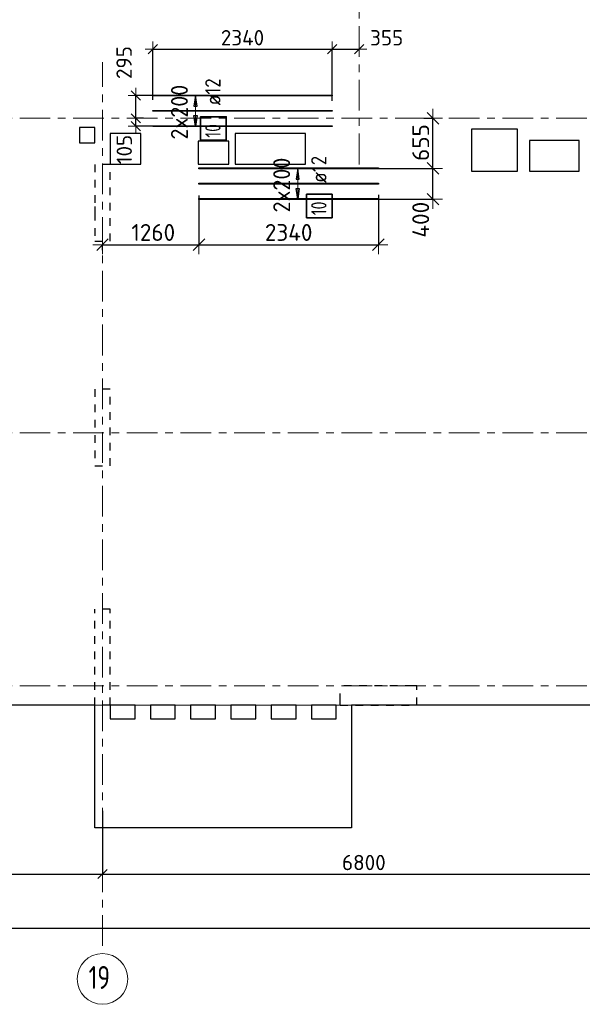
# Model space of a CAD drawing. Header units: metres. Extents: x -38 to 97, y -15 to 21.
# Tile 12 of 233: x 47.07 to 54.41, y -4.15 to 8.69. Entities that reach past the tile are written whole.
import ezdxf

# ---------------------------------------------------------------- set-up
doc = ezdxf.new("R2010")
doc.units = ezdxf.units.M
doc.header["$PDMODE"] = 65
for name, pattern in [('______11', [0.5, 0.4, -0.05, 0, -0.05]), ('______2', [0.0405, 0.03, -0.0105]), ('______5', [1.1, 0.8, -0.1, 0.1, -0.1])]:
    doc.linetypes.add(name, pattern=pattern)
for name, color, linetype, lineweight in [('XR$2$Осевая линия (1)', 7, '______5', 13), ('XR$2$Размерная линия (1)', 7, 'Continuous', 13), ('XR$5$Перекрытие (1)', 7, 'Continuous', 35), ('XR$5$Размерная линия (1)', 7, 'Continuous', 13), ('XR$5$Размерная линия_ общее', 7, 'Continuous', 13)]:
    doc.layers.add(name, color=color, linetype=linetype, lineweight=lineweight)
doc.layers.add('XR$5$Арм.стержн.Доп. Арм верхн.зоны Х', color=7, linetype='Continuous', lineweight=35, true_color=0x8c8cff)
doc.layers.add('XR$7$Стена_ бетон несущ.', color=7, linetype='Continuous', lineweight=70, true_color=0xb4b496)
doc.styles.add('ISOCPEUR', font='txt')
doc.dimstyles.new('DIMSTYLE_3', dxfattribs={"dimtxt": 0.2, "dimasz": 0.2, "dimexe": 0, "dimexo": 0, "dimgap": 0.1, "dimtad": 2, "dimdec": 0, "dimlfac": 1000, "dimrnd": 5, "dimzin": 12, "dimdsep": 46, "dimtxsty": 'ISOCPEUR', "dimblk1": 'ALL_ML_STRICH', "dimblk2": 'ALL_ML_STRICH', "dimsah": 1, "dimcen": 0, "dimclrd": 7, "dimclre": 256, "dimclrt": 7, "dimadec": 0, "dimazin": 0, "dimtfac": 1, "dimtdec": 0, "dimtix": 1, "dimtmove": 2, "dimatfit": 3, "dimfxl": 0, "dimtzin": 0, "dimlwd": 0, "dimlwe": -3, "dimarcsym": 0})
doc.dimstyles.new('DIMSTYLE_36', dxfattribs={"dimtxt": 0.2, "dimasz": 0.2, "dimexe": 0, "dimexo": 0, "dimgap": 0.1, "dimtad": 2, "dimdec": 0, "dimlfac": 1000, "dimrnd": 5, "dimzin": 12, "dimdsep": 46, "dimtxsty": 'ISOCPEUR', "dimblk1": 'ALL_ML_STRICH', "dimblk2": 'ALL_ML_STRICH', "dimsah": 1, "dimcen": 0, "dimclrd": 7, "dimclre": 256, "dimclrt": 7, "dimadec": 0, "dimazin": 0, "dimtfac": 1, "dimtdec": 0, "dimtix": 1, "dimtmove": 2, "dimatfit": 3, "dimfxl": 0, "dimtvp": 1.2, "dimtzin": 0, "dimlwd": 0, "dimlwe": -3, "dimarcsym": 0})
doc.dimstyles.new('DIMSTYLE_41', dxfattribs={"dimtxt": 0.22, "dimasz": 0.25, "dimexe": 0, "dimexo": 0, "dimgap": 0.11, "dimtad": 2, "dimdec": 0, "dimlfac": 1000, "dimrnd": 5, "dimzin": 12, "dimdsep": 46, "dimtxsty": 'ISOCPEUR', "dimblk1": 'ALL_ML_STRICH', "dimblk2": 'ALL_ML_STRICH', "dimsah": 1, "dimcen": 0, "dimclrd": 7, "dimclre": 256, "dimclrt": 7, "dimadec": 0, "dimazin": 0, "dimtfac": 1, "dimtdec": 0, "dimtix": 1, "dimtmove": 2, "dimatfit": 3, "dimfxl": 0, "dimtvp": 1.2, "dimtzin": 0, "dimlwd": 0, "dimlwe": -3, "dimarcsym": 0})
doc.dimstyles.new('DIMSTYLE_42', dxfattribs={"dimtxt": 0.22, "dimasz": 0.25, "dimexe": 0, "dimexo": 0, "dimgap": 0.11, "dimtad": 2, "dimdec": 0, "dimlfac": 1000, "dimrnd": 5, "dimzin": 12, "dimdsep": 46, "dimtxsty": 'ISOCPEUR', "dimblk1": 'ALL_ML_STRICH', "dimblk2": 'ALL_ML_STRICH', "dimsah": 1, "dimcen": 0, "dimclrd": 7, "dimclre": 256, "dimclrt": 7, "dimadec": 0, "dimazin": 0, "dimtfac": 1, "dimtdec": 0, "dimtix": 1, "dimtmove": 2, "dimatfit": 3, "dimfxl": 0, "dimtzin": 0, "dimlwd": 0, "dimlwe": -3, "dimarcsym": 0})

# ---------------------------------------------------------------- blocks, each defined once
blk = doc.blocks.new('ALL_ML_STRICH')
at = {"color": 0, "linetype": 'ByBlock', "lineweight": -2}
for p, q in [((-1, 0), (0.5, 0)), ((-0.3, -0.3), (0.3, 0.3)), ((0, -0.5), (0, 0.5))]:
    blk.add_line(p, q, dxfattribs=at)
blk = doc.blocks.new('*D12')
at = {"layer": 'DEFPOINTS', "color": 7, "linetype": 'Continuous', "lineweight": 13, "transparency": 33554687}
for p in [(0.5, -3.103), (0.5, -3.156), (61.6, -3.14)]:
    blk.add_point(p, dxfattribs=at)
at = {"layer": 'XR$2$Размерная линия (1)', "color": 9, "linetype": 'Continuous', "lineweight": -2, "true_color": 0xc7c7c7, "transparency": 33554687}
for p, q in [((0.5, -3.123), (0.5, -3.156)), ((61.6, -3.156), (61.6, -3.156))]:
    blk.add_line(p, q, dxfattribs=at)
at = {"layer": 'XR$2$Размерная линия (1)', "color": 7, "linetype": 'Continuous', "lineweight": -2, "transparency": 33554687}
blk.add_line((0.5, -3.156), (61.6, -3.156), dxfattribs=at)
at = {"layer": 'XR$2$Размерная линия (1)', "color": 7, "linetype": 'Continuous', "lineweight": 13, "transparency": 33554687, "xscale": 0.2, "yscale": 0.2, "zscale": 0.2, "rotation": 180}
blk.add_blockref('ALL_ML_STRICH', (0.5, -3.156), dxfattribs=at)
at = {"layer": 'XR$2$Размерная линия (1)', "color": 7, "linetype": 'Continuous', "lineweight": 13, "transparency": 33554687, "xscale": 0.2, "yscale": 0.2, "zscale": 0.2}
blk.add_blockref('ALL_ML_STRICH', (61.6, -3.156), dxfattribs=at)
at = {"layer": 'XR$2$Размерная линия (1)', "color": 7, "linetype": 'Continuous', "lineweight": 13, "transparency": 33554687, "insert": (31.1, -3.006), "char_height": 0.2, "width": 1, "attachment_point": 5, "style": 'ISOCPEUR'}
blk.add_mtext('\\A1;{61100}', dxfattribs=at)
blk = doc.blocks.new('*D23')
at = {"layer": 'DEFPOINTS', "color": 7, "linetype": 'Continuous', "lineweight": 13, "transparency": 33554687}
for p in [(41.45, -1.575), (48.15, -1.606), (41.45, -2.452)]:
    blk.add_point(p, dxfattribs=at)
at = {"layer": 'XR$2$Размерная линия (1)', "color": 9, "linetype": 'Continuous', "lineweight": -2, "true_color": 0xc7c7c7, "transparency": 33554687}
for p, q in [((41.45, -1.595), (41.45, -2.452)), ((48.15, -1.626), (48.15, -2.452))]:
    blk.add_line(p, q, dxfattribs=at)
at = {"layer": 'XR$2$Размерная линия (1)', "color": 7, "linetype": 'Continuous', "lineweight": -2, "transparency": 33554687}
blk.add_line((41.45, -2.452), (48.15, -2.452), dxfattribs=at)
at = {"layer": 'XR$2$Размерная линия (1)', "color": 7, "linetype": 'Continuous', "lineweight": 13, "transparency": 33554687, "xscale": 0.2, "yscale": 0.2, "zscale": 0.2, "rotation": 180}
blk.add_blockref('ALL_ML_STRICH', (41.45, -2.452), dxfattribs=at)
at = {"layer": 'XR$2$Размерная линия (1)', "color": 7, "linetype": 'Continuous', "lineweight": 13, "transparency": 33554687, "xscale": 0.2, "yscale": 0.2, "zscale": 0.2}
blk.add_blockref('ALL_ML_STRICH', (48.15, -2.452), dxfattribs=at)
at = {"layer": 'XR$2$Размерная линия (1)', "color": 7, "linetype": 'Continuous', "lineweight": 13, "transparency": 33554687, "insert": (44.81, -2.302), "char_height": 0.2, "width": 0.8, "attachment_point": 5, "style": 'ISOCPEUR'}
blk.add_mtext('\\A1;{6700}', dxfattribs=at)
blk = doc.blocks.new('*D24')
at = {"layer": 'DEFPOINTS', "color": 7, "linetype": 'Continuous', "lineweight": 13, "transparency": 33554687}
for p in [(54.95, -1.403), (48.15, -1.606), (48.15, -2.452)]:
    blk.add_point(p, dxfattribs=at)
at = {"layer": 'XR$2$Размерная линия (1)', "color": 9, "linetype": 'Continuous', "lineweight": -2, "true_color": 0xc7c7c7, "transparency": 33554687}
for p, q in [((54.95, -1.423), (54.95, -2.452)), ((48.15, -1.626), (48.15, -2.452))]:
    blk.add_line(p, q, dxfattribs=at)
at = {"layer": 'XR$2$Размерная линия (1)', "color": 7, "linetype": 'Continuous', "lineweight": -2, "transparency": 33554687}
blk.add_line((48.15, -2.452), (54.95, -2.452), dxfattribs=at)
at = {"layer": 'XR$2$Размерная линия (1)', "color": 7, "linetype": 'Continuous', "lineweight": 13, "transparency": 33554687, "xscale": 0.2, "yscale": 0.2, "zscale": 0.2, "rotation": 180}
blk.add_blockref('ALL_ML_STRICH', (48.15, -2.452), dxfattribs=at)
at = {"layer": 'XR$2$Размерная линия (1)', "color": 7, "linetype": 'Continuous', "lineweight": 13, "transparency": 33554687, "xscale": 0.2, "yscale": 0.2, "zscale": 0.2}
blk.add_blockref('ALL_ML_STRICH', (54.95, -2.452), dxfattribs=at)
at = {"layer": 'XR$2$Размерная линия (1)', "color": 7, "linetype": 'Continuous', "lineweight": 13, "transparency": 33554687, "insert": (51.56, -2.302), "char_height": 0.2, "width": 0.8, "attachment_point": 5, "style": 'ISOCPEUR'}
blk.add_mtext('\\A1;{6800}', dxfattribs=at)
blk = doc.blocks.new('*D591')
at = {"layer": 'DEFPOINTS', "color": 7, "linetype": 'Continuous', "lineweight": 13, "transparency": 33554687}
for p in [(48.706, 7.4), (48.585, 7.297), (48.831, 7.297)]:
    blk.add_point(p, dxfattribs=at)
at = {"layer": 'XR$5$Размерная линия (1)', "color": 9, "linetype": 'Continuous', "lineweight": -2, "true_color": 0xc7c7c7, "transparency": 33554687}
for p, q in [((48.686, 7.4), (48.585, 7.4)), ((48.811, 7.297), (48.585, 7.297))]:
    blk.add_line(p, q, dxfattribs=at)
at = {"layer": 'XR$5$Размерная линия (1)', "color": 7, "linetype": 'Continuous', "lineweight": -2, "transparency": 33554687}
blk.add_line((48.585, 7.297), (48.585, 7.4), dxfattribs=at)
at = {"layer": 'XR$5$Размерная линия (1)', "color": 7, "linetype": 'Continuous', "lineweight": 13, "transparency": 33554687, "xscale": 0.2, "yscale": 0.2, "zscale": 0.2}
for p, rotation in [((48.585, 7.4), 90), ((48.585, 7.297), 270)]:
    blk.add_blockref('ALL_ML_STRICH', p, dxfattribs=dict(at, rotation=rotation))
at = {"layer": 'XR$5$Размерная линия (1)', "color": 7, "linetype": 'Continuous', "lineweight": 13, "transparency": 33554687, "insert": (48.435, 6.994), "char_height": 0.2, "width": 0.6, "attachment_point": 5, "rotation": 90, "style": 'ISOCPEUR'}
blk.add_mtext('\\A1;{105}', dxfattribs=at)
blk = doc.blocks.new('*D592')
at = {"layer": 'DEFPOINTS', "color": 7, "linetype": 'Continuous', "lineweight": 13, "transparency": 33554687}
for p in [(48.833, 7.697), (48.585, 7.4), (48.706, 7.4)]:
    blk.add_point(p, dxfattribs=at)
at = {"layer": 'XR$5$Размерная линия (1)', "color": 9, "linetype": 'Continuous', "lineweight": -2, "true_color": 0xc7c7c7, "transparency": 33554687}
for p, q in [((48.813, 7.697), (48.585, 7.697)), ((48.686, 7.4), (48.585, 7.4))]:
    blk.add_line(p, q, dxfattribs=at)
at = {"layer": 'XR$5$Размерная линия (1)', "color": 7, "linetype": 'Continuous', "lineweight": -2, "transparency": 33554687}
blk.add_line((48.585, 7.4), (48.585, 7.697), dxfattribs=at)
at = {"layer": 'XR$5$Размерная линия (1)', "color": 7, "linetype": 'Continuous', "lineweight": 13, "transparency": 33554687, "xscale": 0.2, "yscale": 0.2, "zscale": 0.2}
for p, rotation in [((48.585, 7.697), 90), ((48.585, 7.4), 270)]:
    blk.add_blockref('ALL_ML_STRICH', p, dxfattribs=dict(at, rotation=rotation))
at = {"layer": 'XR$5$Размерная линия (1)', "color": 7, "linetype": 'Continuous', "lineweight": 13, "transparency": 33554687, "insert": (48.432, 8.127), "char_height": 0.2, "width": 0.6, "attachment_point": 5, "rotation": 90, "style": 'ISOCPEUR'}
blk.add_mtext('\\A1;{295}', dxfattribs=at)
blk = doc.blocks.new('*D593')
at = {"layer": 'DEFPOINTS', "color": 7, "linetype": 'Continuous', "lineweight": 13, "transparency": 33554687}
for p in [(48.807, 8.301), (48.807, 7.619), (51.147, 7.608)]:
    blk.add_point(p, dxfattribs=at)
at = {"layer": 'XR$5$Размерная линия (1)', "color": 9, "linetype": 'Continuous', "lineweight": -2, "true_color": 0xc7c7c7, "transparency": 33554687}
for p, q in [((48.807, 7.639), (48.807, 8.301)), ((51.147, 7.628), (51.147, 8.301))]:
    blk.add_line(p, q, dxfattribs=at)
at = {"layer": 'XR$5$Размерная линия (1)', "color": 7, "linetype": 'Continuous', "lineweight": -2, "transparency": 33554687}
blk.add_line((48.807, 8.301), (51.147, 8.301), dxfattribs=at)
at = {"layer": 'XR$5$Размерная линия (1)', "color": 7, "linetype": 'Continuous', "lineweight": 13, "transparency": 33554687, "xscale": 0.2, "yscale": 0.2, "zscale": 0.2, "rotation": 180}
blk.add_blockref('ALL_ML_STRICH', (48.807, 8.301), dxfattribs=at)
at = {"layer": 'XR$5$Размерная линия (1)', "color": 7, "linetype": 'Continuous', "lineweight": 13, "transparency": 33554687, "xscale": 0.2, "yscale": 0.2, "zscale": 0.2}
blk.add_blockref('ALL_ML_STRICH', (51.147, 8.301), dxfattribs=at)
at = {"layer": 'XR$5$Размерная линия (1)', "color": 7, "linetype": 'Continuous', "lineweight": 13, "transparency": 33554687, "insert": (49.977, 8.451), "char_height": 0.2, "width": 0.8, "attachment_point": 5, "style": 'ISOCPEUR'}
blk.add_mtext('\\A1;{2340}', dxfattribs=at)
blk = doc.blocks.new('*D594')
at = {"layer": 'DEFPOINTS', "color": 7, "linetype": 'Continuous', "lineweight": 13, "transparency": 33554687}
for p in [(51.147, 8.301), (51.5, 8.321), (51.147, 7.608)]:
    blk.add_point(p, dxfattribs=at)
at = {"layer": 'XR$5$Размерная линия (1)', "color": 9, "linetype": 'Continuous', "lineweight": -2, "true_color": 0xc7c7c7, "transparency": 33554687}
for p, q in [((51.147, 7.628), (51.147, 8.301)), ((51.5, 8.301), (51.5, 8.301))]:
    blk.add_line(p, q, dxfattribs=at)
at = {"layer": 'XR$5$Размерная линия (1)', "color": 7, "linetype": 'Continuous', "lineweight": -2, "transparency": 33554687}
blk.add_line((51.147, 8.301), (51.5, 8.301), dxfattribs=at)
at = {"layer": 'XR$5$Размерная линия (1)', "color": 7, "linetype": 'Continuous', "lineweight": 13, "transparency": 33554687, "xscale": 0.2, "yscale": 0.2, "zscale": 0.2, "rotation": 180}
blk.add_blockref('ALL_ML_STRICH', (51.147, 8.301), dxfattribs=at)
at = {"layer": 'XR$5$Размерная линия (1)', "color": 7, "linetype": 'Continuous', "lineweight": 13, "transparency": 33554687, "xscale": 0.2, "yscale": 0.2, "zscale": 0.2}
blk.add_blockref('ALL_ML_STRICH', (51.5, 8.301), dxfattribs=at)
at = {"layer": 'XR$5$Размерная линия (1)', "color": 7, "linetype": 'Continuous', "lineweight": 13, "transparency": 33554687, "insert": (51.858, 8.45), "char_height": 0.2, "width": 0.6, "attachment_point": 5, "style": 'ISOCPEUR'}
blk.add_mtext('\\A1;{355}', dxfattribs=at)
blk = doc.blocks.new('*D603')
at = {"layer": 'DEFPOINTS', "color": 7, "linetype": 'Continuous', "lineweight": 13, "transparency": 33554687}
for p in [(51.661, 6.747), (51.643, 6.347), (52.462, 6.347)]:
    blk.add_point(p, dxfattribs=at)
at = {"layer": 'XR$5$Размерная линия_ общее', "color": 253, "linetype": 'Continuous', "lineweight": -2, "true_color": 0xa0a0a0, "transparency": 33554687}
for p, q in [((51.681, 6.747), (52.462, 6.747)), ((51.663, 6.347), (52.462, 6.347))]:
    blk.add_line(p, q, dxfattribs=at)
at = {"layer": 'XR$5$Размерная линия_ общее', "color": 7, "linetype": 'Continuous', "lineweight": -2, "transparency": 33554687}
blk.add_line((52.462, 6.347), (52.462, 6.747), dxfattribs=at)
at = {"layer": 'XR$5$Размерная линия_ общее', "color": 7, "linetype": 'Continuous', "lineweight": 13, "transparency": 33554687, "xscale": 0.25, "yscale": 0.25, "zscale": 0.25}
for p, rotation in [((52.462, 6.747), 90), ((52.462, 6.347), 270)]:
    blk.add_blockref('ALL_ML_STRICH', p, dxfattribs=dict(at, rotation=rotation))
at = {"layer": 'XR$5$Размерная линия_ общее', "color": 7, "linetype": 'Continuous', "lineweight": 13, "transparency": 33554687, "insert": (52.302, 6.078), "char_height": 0.22, "width": 0.66, "attachment_point": 5, "rotation": 90, "style": 'ISOCPEUR'}
blk.add_mtext('\\A1;{400}', dxfattribs=at)
blk = doc.blocks.new('*D604')
at = {"layer": 'DEFPOINTS', "color": 7, "linetype": 'Continuous', "lineweight": 13, "transparency": 33554687}
for p in [(52.323, 7.4), (51.661, 6.747), (52.462, 6.747)]:
    blk.add_point(p, dxfattribs=at)
at = {"layer": 'XR$5$Размерная линия_ общее', "color": 253, "linetype": 'Continuous', "lineweight": -2, "true_color": 0xa0a0a0, "transparency": 33554687}
for p, q in [((52.343, 7.4), (52.462, 7.4)), ((51.681, 6.747), (52.462, 6.747))]:
    blk.add_line(p, q, dxfattribs=at)
at = {"layer": 'XR$5$Размерная линия_ общее', "color": 7, "linetype": 'Continuous', "lineweight": -2, "transparency": 33554687}
blk.add_line((52.462, 6.747), (52.462, 7.4), dxfattribs=at)
at = {"layer": 'XR$5$Размерная линия_ общее', "color": 7, "linetype": 'Continuous', "lineweight": 13, "transparency": 33554687, "xscale": 0.25, "yscale": 0.25, "zscale": 0.25}
for p, rotation in [((52.462, 7.4), 90), ((52.462, 6.747), 270)]:
    blk.add_blockref('ALL_ML_STRICH', p, dxfattribs=dict(at, rotation=rotation))
at = {"layer": 'XR$5$Размерная линия_ общее', "color": 7, "linetype": 'Continuous', "lineweight": 13, "transparency": 33554687, "insert": (52.302, 7.084), "char_height": 0.22, "width": 0.66, "attachment_point": 5, "rotation": 90, "style": 'ISOCPEUR'}
blk.add_mtext('\\A1;{655}', dxfattribs=at)
blk = doc.blocks.new('*D605')
at = {"layer": 'DEFPOINTS', "color": 7, "linetype": 'Continuous', "lineweight": 13, "transparency": 33554687}
for p in [(49.409, 6.413), (48.15, 5.752), (48.15, 5.662)]:
    blk.add_point(p, dxfattribs=at)
at = {"layer": 'XR$5$Размерная линия_ общее', "color": 253, "linetype": 'Continuous', "lineweight": -2, "true_color": 0xa0a0a0, "transparency": 33554687}
for p, q in [((49.409, 6.393), (49.409, 5.752)), ((48.15, 5.682), (48.15, 5.752))]:
    blk.add_line(p, q, dxfattribs=at)
at = {"layer": 'XR$5$Размерная линия_ общее', "color": 7, "linetype": 'Continuous', "lineweight": -2, "transparency": 33554687}
blk.add_line((48.15, 5.752), (49.409, 5.752), dxfattribs=at)
at = {"layer": 'XR$5$Размерная линия_ общее', "color": 7, "linetype": 'Continuous', "lineweight": 13, "transparency": 33554687, "xscale": 0.25, "yscale": 0.25, "zscale": 0.25, "rotation": 180}
blk.add_blockref('ALL_ML_STRICH', (48.15, 5.752), dxfattribs=at)
at = {"layer": 'XR$5$Размерная линия_ общее', "color": 7, "linetype": 'Continuous', "lineweight": 13, "transparency": 33554687, "xscale": 0.25, "yscale": 0.25, "zscale": 0.25}
blk.add_blockref('ALL_ML_STRICH', (49.409, 5.752), dxfattribs=at)
at = {"layer": 'XR$5$Размерная линия_ общее', "color": 7, "linetype": 'Continuous', "lineweight": 13, "transparency": 33554687, "insert": (48.813, 5.912), "char_height": 0.22, "width": 0.88, "attachment_point": 5, "style": 'ISOCPEUR'}
blk.add_mtext('\\A1;{1260}', dxfattribs=at)
blk = doc.blocks.new('*D606')
at = {"layer": 'DEFPOINTS', "color": 7, "linetype": 'Continuous', "lineweight": 13, "transparency": 33554687}
for p in [(51.749, 6.422), (49.409, 6.413), (49.409, 5.752)]:
    blk.add_point(p, dxfattribs=at)
at = {"layer": 'XR$5$Размерная линия_ общее', "color": 253, "linetype": 'Continuous', "lineweight": -2, "true_color": 0xa0a0a0, "transparency": 33554687}
for p, q in [((49.409, 6.393), (49.409, 5.752)), ((51.749, 6.402), (51.749, 5.752))]:
    blk.add_line(p, q, dxfattribs=at)
at = {"layer": 'XR$5$Размерная линия_ общее', "color": 7, "linetype": 'Continuous', "lineweight": -2, "transparency": 33554687}
blk.add_line((49.409, 5.752), (51.749, 5.752), dxfattribs=at)
at = {"layer": 'XR$5$Размерная линия_ общее', "color": 7, "linetype": 'Continuous', "lineweight": 13, "transparency": 33554687, "xscale": 0.25, "yscale": 0.25, "zscale": 0.25, "rotation": 180}
blk.add_blockref('ALL_ML_STRICH', (49.409, 5.752), dxfattribs=at)
at = {"layer": 'XR$5$Размерная линия_ общее', "color": 7, "linetype": 'Continuous', "lineweight": 13, "transparency": 33554687, "xscale": 0.25, "yscale": 0.25, "zscale": 0.25}
blk.add_blockref('ALL_ML_STRICH', (51.749, 5.752), dxfattribs=at)
at = {"layer": 'XR$5$Размерная линия_ общее', "color": 7, "linetype": 'Continuous', "lineweight": 13, "transparency": 33554687, "insert": (50.579, 5.912), "char_height": 0.22, "width": 0.88, "attachment_point": 5, "style": 'ISOCPEUR'}
blk.add_mtext('\\A1;{2340}', dxfattribs=at)

msp = doc.modelspace()

# ---------------------------------------------------------------- linework, layer by layer
at = {"layer": 'XR$2$Осевая линия (1)', "color": 253, "linetype": '______11', "lineweight": 13, "true_color": 0xa0a0a0, "transparency": 33554687}
for p, q in [((51.5, 6.8), (51.5, 19.78)), ((48.15, -3.39), (48.15, 8.13)), ((-2.63, 7.4), (62.6, 7.4)), ((-2.63, 3.3), (62.6, 3.3)), ((-2.63, 0), (62.6, 0))]:
    msp.add_line(p, q, dxfattribs=at)
at = {"layer": 'XR$2$Осевая линия (1)', "color": 7, "linetype": 'Continuous', "lineweight": 13, "transparency": 33554687}
msp.add_circle((48.1504, -3.8199), 0.3304, dxfattribs=at)
at = {"layer": 'XR$5$Арм.стержн.Доп. Арм верхн.зоны Х', "color": 253, "linetype": 'Continuous', "lineweight": -3, "true_color": 0xa0a0a0, "transparency": 33554687}
for p, q in [((49.3641, 7.6974), (49.2641, 7.6974)), ((49.3641, 7.6974), (49.4641, 7.6974)), ((49.3641, 7.2974), (49.2641, 7.2974)), ((49.3641, 7.2974), (49.4641, 7.2974)), ((50.6977, 6.747), (50.5977, 6.747)), ((50.6977, 6.747), (50.7977, 6.747)), ((50.6977, 6.347), (50.5977, 6.347)), ((50.6977, 6.347), (50.7977, 6.347))]:
    msp.add_line(p, q, dxfattribs=at)
at = {"layer": 'XR$5$Арм.стержн.Доп. Арм верхн.зоны Х', "color": 7, "linetype": 'Continuous', "lineweight": 25, "transparency": 33554687}
for p, q in [((49.3641, 7.6974), (49.3441, 7.5574)), ((49.3841, 7.5574), (49.3641, 7.6974)), ((49.3441, 7.5574), (49.3841, 7.5574)), ((49.3641, 7.2974), (49.3441, 7.4374)), ((49.3441, 7.4374), (49.3841, 7.4374)), ((49.3841, 7.4374), (49.3641, 7.2974)), ((50.6977, 6.747), (50.6777, 6.607)), ((50.7177, 6.607), (50.6977, 6.747)), ((50.6777, 6.607), (50.7177, 6.607)), ((50.6977, 6.347), (50.6777, 6.487)), ((50.6777, 6.487), (50.7177, 6.487)), ((50.7177, 6.487), (50.6977, 6.347))]:
    msp.add_line(p, q, dxfattribs=at)
at = {"layer": 'XR$5$Арм.стержн.Доп. Арм верхн.зоны Х', "color": 7, "linetype": 'Continuous', "lineweight": 13, "transparency": 33554687}
for p, q in [((49.3641, 7.6974), (49.3641, 7.6974)), ((49.3641, 7.2974), (49.3641, 7.6974)), ((49.3641, 7.2974), (49.3641, 7.2974)), ((50.6977, 6.747), (50.6977, 6.747)), ((50.6977, 6.347), (50.6977, 6.747)), ((50.6977, 6.347), (50.6977, 6.347))]:
    msp.add_line(p, q, dxfattribs=at)
at = {"layer": 'XR$5$Арм.стержн.Доп. Арм верхн.зоны Х', "color": 34, "linetype": 'Continuous', "lineweight": 25, "transparency": 33554687}
for points in [[(51.1473, 7.6914), (48.8073, 7.6914), (48.8073, 7.7034), (51.1473, 7.7034), (51.1473, 7.6914)], [(51.1473, 7.4914), (48.8073, 7.4914), (48.8073, 7.5034), (51.1473, 7.5034), (51.1473, 7.4914)], [(51.1473, 7.2914), (48.8073, 7.2914), (48.8073, 7.3034), (51.1473, 7.3034), (51.1473, 7.2914)], [(51.7491, 6.741), (49.4091, 6.741), (49.4091, 6.753), (51.7491, 6.753), (51.7491, 6.741)], [(51.7491, 6.541), (49.4091, 6.541), (49.4091, 6.553), (51.7491, 6.553), (51.7491, 6.541)], [(51.7491, 6.341), (49.4091, 6.341), (49.4091, 6.353), (51.7491, 6.353), (51.7491, 6.341)]]:
    msp.add_lwpolyline(points, dxfattribs=at)
at = {"layer": 'XR$5$Арм.стержн.Доп. Арм верхн.зоны Х', "color": 7, "linetype": 'Continuous', "lineweight": 35, "transparency": 33554687}
for points in [[(49.7643, 7.1144), (49.7643, 7.4211), (49.4309, 7.4211), (49.4309, 7.1144), (49.7643, 7.1144)], [(51.146, 6.1039), (51.146, 6.4105), (50.8127, 6.4105), (50.8127, 6.1039), (51.146, 6.1039)]]:
    msp.add_lwpolyline(points, dxfattribs=at)
at = {"layer": 'XR$5$Перекрытие (1)', "color": 7, "linetype": 'Continuous', "lineweight": 25, "transparency": 33554687}
for p, q in [((48.0502, 7.2803), (47.8502, 7.2802)), ((47.8502, 7.2802), (47.8502, 7.0802)), ((48.0502, 7.0803), (48.0502, 7.2803)), ((48.25, 7.2002), (48.25, 6.8002)), ((48.65, 7.2002), (48.25, 7.2002)), ((48.65, 6.8002), (48.65, 7.2002)), ((49.88, 7.2002), (49.88, 6.8002)), ((50.8, 7.2002), (49.88, 7.2002)), ((50.8, 6.8002), (50.8, 7.2002)), ((52.963, 7.2601), (52.963, 6.7101)), ((53.563, 7.2601), (52.963, 7.2601)), ((53.563, 6.7101), (53.563, 7.2601)), ((47.8502, 7.0802), (48.0502, 7.0803)), ((49.4, 7.1002), (49.4, 6.8002)), ((49.8, 7.1002), (49.4, 7.1002)), ((49.8, 6.8002), (49.8, 7.1002)), ((53.72, 7.1102), (53.72, 6.7102)), ((54.37, 7.1102), (53.72, 7.1102)), ((54.37, 6.7102), (54.37, 7.1102)), ((48.25, 6.8002), (48.65, 6.8002)), ((49.4, 6.8002), (49.8, 6.8002)), ((49.88, 6.8002), (50.8, 6.8002)), ((52.963, 6.7101), (53.563, 6.7101)), ((53.72, 6.7102), (54.37, 6.7102)), ((48.05, -0.2498), (44.7, -0.2498)), ((48.05, -0.4298), (48.05, -0.2498)), ((48.25, -0.2498), (48.25, -0.4298)), ((48.575, -0.2498), (48.25, -0.2498)), ((48.575, -0.4298), (48.575, -0.2498)), ((48.775, -0.2498), (48.775, -0.4298)), ((49.1, -0.2498), (48.775, -0.2498)), ((49.1, -0.4298), (49.1, -0.2498)), ((49.3, -0.2498), (49.3, -0.4298)), ((49.625, -0.2498), (49.3, -0.2498)), ((49.625, -0.4298), (49.625, -0.2498)), ((49.825, -0.2498), (49.825, -0.4298)), ((50.15, -0.2498), (49.825, -0.2498)), ((50.15, -0.4298), (50.15, -0.2498)), ((50.35, -0.2498), (50.35, -0.4298)), ((50.675, -0.2498), (50.35, -0.2498)), ((50.675, -0.4298), (50.675, -0.2498)), ((50.875, -0.2498), (50.875, -0.4298)), ((51.2, -0.2498), (50.875, -0.2498)), ((51.2, -0.4298), (51.2, -0.2498)), ((61.85, -0.2498), (51.4, -0.2498)), ((51.4, -0.2498), (51.4, -0.4298)), ((48.05, -1.8498), (48.05, -0.4298)), ((48.25, -0.4298), (48.575, -0.4298)), ((48.775, -0.4298), (49.1, -0.4298)), ((49.3, -0.4298), (49.625, -0.4298)), ((49.825, -0.4298), (50.15, -0.4298)), ((50.35, -0.4298), (50.675, -0.4298)), ((50.875, -0.4298), (51.2, -0.4298)), ((51.4, -0.4298), (51.4, -1.8498)), ((51.4, -1.8498), (48.05, -1.8498))]:
    msp.add_line(p, q, dxfattribs=at)
at = {"layer": 'XR$5$Перекрытие (1)', "color": 7, "linetype": '______2', "lineweight": 18, "transparency": 33554687}
for p, q in [((48.05, -0.2498), (48.25, -0.2498)), ((48.25, -0.2498), (48.05, -0.2498)), ((48.575, -0.2498), (48.775, -0.2498)), ((48.775, -0.2498), (48.575, -0.2498)), ((49.1, -0.2498), (49.3, -0.2498)), ((49.3, -0.2498), (49.1, -0.2498)), ((49.625, -0.2498), (49.825, -0.2498)), ((49.825, -0.2498), (49.625, -0.2498)), ((50.15, -0.2498), (50.35, -0.2498)), ((50.35, -0.2498), (50.15, -0.2498)), ((50.675, -0.2498), (50.875, -0.2498)), ((50.875, -0.2498), (50.675, -0.2498)), ((51.4, -0.2498), (51.2, -0.2498)), ((51.2, -0.2498), (51.4, -0.2498))]:
    msp.add_line(p, q, dxfattribs=at)
at = {"layer": 'XR$7$Стена_ бетон несущ.', "color": 253, "linetype": '______2', "lineweight": -3, "true_color": 0xa0a0a0, "transparency": 33554687}
for p, q in [((48.25, 6.8), (48.05, 6.8)), ((48.05, 6.8), (48.05, 6.6)), ((48.25, 6.6), (48.25, 6.8)), ((48.05, 6.6), (48.05, 6.25)), ((48.25, 5.8), (48.25, 6.6)), ((48.05, 6.25), (48.05, 6.17)), ((48.05, 6.17), (48.05, 5.8)), ((48.05, 5.8), (48.25, 5.8)), ((48.25, 3.87), (48.05, 3.87)), ((48.05, 3.87), (48.05, 2.87)), ((48.25, 2.87), (48.25, 3.87)), ((48.05, 2.87), (48.25, 2.87)), ((48.25, 1), (48.05, 1)), ((48.05, -0.25), (48.05, 1)), ((48.25, -0.25), (48.25, 1)), ((51.2497, -0.2), (51.2497, 0)), ((52.1998, 0), (51.2497, 0)), ((52.25, 0), (52.1998, 0)), ((52.25, -0.25), (52.25, 0)), ((48.25, -0.25), (48.05, -0.25)), ((51.2497, -0.25), (51.2497, -0.2)), ((51.2497, -0.25), (52.25, -0.25))]:
    msp.add_line(p, q, dxfattribs=at)

# ---------------------------------------------------------------- texts
at = {"layer": 'XR$2$Осевая линия (1)', "color": 7, "linetype": 'Continuous', "lineweight": 13, "transparency": 33554687, "insert": (47.9704, -3.9504), "char_height": 0.3, "width": 0.472281, "attachment_point": 7, "style": 'ISOCPEUR'}
msp.add_mtext('\\W0.75;19', dxfattribs=at)
at = {"layer": 'XR$5$Арм.стержн.Доп. Арм верхн.зоны Х', "color": 7, "linetype": 'Continuous', "lineweight": 13, "transparency": 33554687, "char_height": 0.22, "width": 0.873359, "attachment_point": 7, "rotation": 90, "style": 'ISOCPEUR'}
for insert in [(49.2641, 7.1234), (50.5977, 6.173)]:
    msp.add_mtext('\\W0.95;2x200', dxfattribs=dict(at, insert=insert))
at = {"layer": 'XR$5$Арм.стержн.Доп. Арм верхн.зоны Х', "color": 7, "linetype": 'Continuous', "lineweight": 25, "transparency": 33554687, "char_height": 0.2, "attachment_point": 7, "rotation": 90, "style": 'ISOCPEUR'}
for s, insert, width in [('\\W0.89; ø12 ', (49.6909, 7.4544), 0.749105), ('\\W0.75;10', (49.6909, 7.1478), 0.314854), ('\\W0.89; ø12 ', (51.0727, 6.4439), 0.749105), ('\\W0.75;10', (51.0727, 6.1372), 0.314854)]:
    msp.add_mtext(s, dxfattribs=dict(at, insert=insert, width=width))

# ---------------------------------------------------------------- dimensions: what is measured, and where the dimension line sits
at = {"layer": 'XR$2$Размерная линия (1)', "color": 7, "linetype": 'Continuous', "lineweight": 13, "transparency": 33554687}
for base, p1, p2, picture, middle in [((54.95, -2.452), (48.15, -1.6259), (54.95, -1.4227), '*D24', (51.56, -2.302)), ((48.15, -2.452), (41.45, -1.5948), (48.15, -1.6259), '*D23', (44.81, -2.302)), ((61.6, -3.1563), (0.5, -3.1233), (61.6, -3.1563), '*D12', (31.1, -3.0063))]:
    dim = msp.add_linear_dim(base=base, p1=p1, p2=p2, dimstyle='DIMSTYLE_3', override={"dimpost": '<>', "dimclrd": 7, "dimclre": 9, "dimclrt": 7, "dimlwd": 0, "dimlwe": 65533}, dxfattribs=at)
    dim.commit()
    dim.dimension.update_dxf_attribs({"geometry": picture, "text_midpoint": middle, "dimtype": 160})
at = {"layer": 'XR$5$Размерная линия (1)', "color": 7, "linetype": 'Continuous', "lineweight": 13, "transparency": 33554687}
for base, p1, p2, dimstyle, picture, middle in [((51.1473, 8.3009), (48.8073, 7.6385), (51.1473, 7.6284), 'DIMSTYLE_3', '*D593', (49.9773, 8.4509)), ((51.5, 8.3009), (51.1473, 7.6284), (51.5, 8.3009), 'DIMSTYLE_36', '*D594', (51.858, 8.4505))]:
    dim = msp.add_linear_dim(base=base, p1=p1, p2=p2, dimstyle=dimstyle, override={"dimpost": '<>', "dimclrd": 7, "dimclre": 9, "dimclrt": 7, "dimlwd": 0, "dimlwe": 65533}, dxfattribs=at)
    dim.commit()
    dim.dimension.update_dxf_attribs({"geometry": picture, "text_midpoint": middle, "dimtype": 160})
for base, p1, p2, picture, middle in [((48.5852, 7.6974), (48.6863, 7.4), (48.8132, 7.6974), '*D592', (48.4323, 8.1266)), ((48.5852, 7.4), (48.8112, 7.2974), (48.6863, 7.4), '*D591', (48.4354, 6.9937))]:
    dim = msp.add_linear_dim(base=base, p1=p1, p2=p2, angle=90, dimstyle='DIMSTYLE_36', override={"dimpost": '<>', "dimclrd": 7, "dimclre": 9, "dimclrt": 7, "dimlwd": 0, "dimlwe": 65533}, dxfattribs=at)
    dim.commit()
    dim.dimension.update_dxf_attribs({"geometry": picture, "text_midpoint": middle, "dimtype": 160})
at = {"layer": 'XR$5$Размерная линия_ общее', "color": 7, "linetype": 'Continuous', "lineweight": 13, "transparency": 33554687}
for base, p1, p2, dimstyle, picture, middle in [((52.4621, 7.4), (51.6812, 6.747), (52.3426, 7.4), 'DIMSTYLE_42', '*D604', (52.3021, 7.0845)), ((52.4621, 6.747), (51.6633, 6.347), (51.6812, 6.747), 'DIMSTYLE_41', '*D603', (52.3021, 6.0785))]:
    dim = msp.add_linear_dim(base=base, p1=p1, p2=p2, angle=90, dimstyle=dimstyle, override={"dimpost": '<>', "dimclrd": 7, "dimclre": 253, "dimclrt": 7, "dimlwd": 0, "dimlwe": 65533}, dxfattribs=at)
    dim.commit()
    dim.dimension.update_dxf_attribs({"geometry": picture, "text_midpoint": middle, "dimtype": 160})
for base, p1, p2, picture, middle in [((51.7491, 5.7518), (49.4091, 6.3932), (51.7491, 6.4021), '*D606', (50.5791, 5.9118)), ((49.4091, 5.7518), (48.15, 5.6824), (49.4091, 6.3932), '*D605', (48.8125, 5.9118))]:
    dim = msp.add_linear_dim(base=base, p1=p1, p2=p2, dimstyle='DIMSTYLE_42', override={"dimpost": '<>', "dimclrd": 7, "dimclre": 253, "dimclrt": 7, "dimlwd": 0, "dimlwe": 65533}, dxfattribs=at)
    dim.commit()
    dim.dimension.update_dxf_attribs({"geometry": picture, "text_midpoint": middle, "dimtype": 160})

doc.saveas('drawing.dxf')
